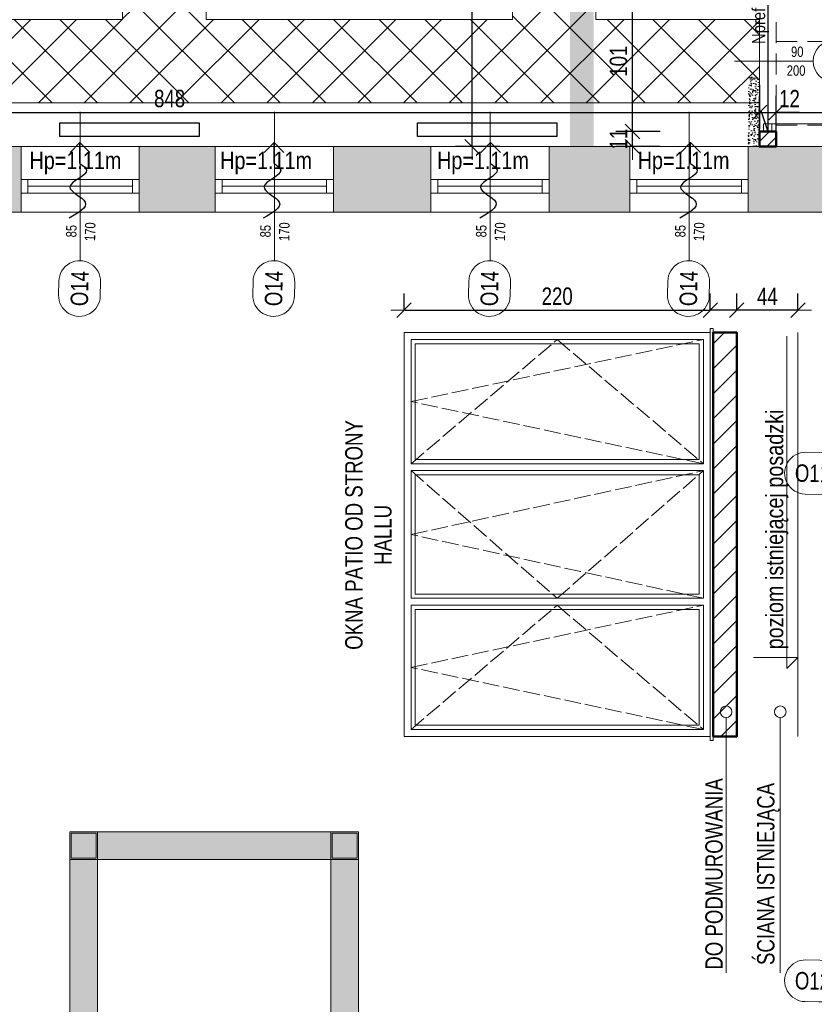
# Model space of a CAD drawing. Header units: millimetres. Extents: x 27490 to 108194, y -40520 to 41185.
# Tile 18 of 65: x 28991 to 29562, y -31107 to -30400. Entities that reach past the tile are written whole.
import ezdxf
from ezdxf.enums import TextEntityAlignment as Align

# ---------------------------------------------------------------- set-up
doc = ezdxf.new("R2010")
doc.units = ezdxf.units.MM
doc.linetypes.add('ACAD_ISO02W100', pattern=[15, 12, -3])
doc.linetypes.add('DASHEDX2', pattern=[1.5, 1, -0.5])
doc.layers.get('0').update_dxf_attribs({"lineweight": 18})
doc.layers.get('Defpoints').update_dxf_attribs({"lineweight": 18})
for name, color, linetype, lineweight in [('BA_drz', 7, 'Continuous', 18), ('BA_sym', 7, 'Continuous', 18), ('BA_txc', 1, 'Continuous', 18), ('BA_txs', 2, 'Continuous', 18), ('Cienka', 7, 'Continuous', 18), ('mm_grzejniki', 30, 'Continuous', 30), ('mm_Wentylacja', 5, 'Continuous', 50), ('Niewidoczne', 160, 'ACAD_ISO02W100', 18), ('PG_PRZERYWANE_ŚREDNIE', 1, 'DASHEDX2', 18), ('PG_WIDOKOWE_CIENKIE', 1, 'Continuous', 18), ('PG_WYMIARY', 1, 'Continuous', 18), ('PG_WYPOSAŻENIE', 1, 'Continuous', 18), ('PG_ŚCIANY_DZIAŁOWE', 3, 'Continuous', 18), ('Przekrojowa', 60, 'Continuous', 18), ('Przemek_okna', 7, 'Continuous', 18), ('WYBURZENIA', 160, 'Continuous', 30)]:
    doc.layers.add(name, color=color, linetype=linetype, lineweight=lineweight)
doc.styles.add('BIKTS', font='bikromsw.shx', dxfattribs={"width": 0.85})
doc.styles.add('BIKWYM', font='BIKROMSW.SHX', dxfattribs={"width": 0.8})
doc.dimstyles.new('BA_KR_50', dxfattribs={"dimscale": 0.5, "dimtxt": 25, "dimasz": 1.666667, "dimexe": 24, "dimexo": 0, "dimgap": 0, "dimtad": 0, "dimdec": 1, "dimrnd": 0.5, "dimzin": 9, "dimdsep": 46, "dimtxsty": 'BIKWYM', "dimblk": 'WYM-KR', "dimcen": 0, "dimdle": 20, "dimclrd": 256, "dimclre": 256, "dimclrt": 7, "dimadec": 0, "dimazin": 0, "dimtfac": 0.033333, "dimtdec": 1, "dimtmove": 0, "dimatfit": 3, "dimldrblk": 'WYM-KR', "dimfxl": 40, "dimfxlon": 1, "dimtvp": 0.8, "dimtolj": 1, "dimarcsym": 0})

# ---------------------------------------------------------------- blocks, each defined once
blk = doc.blocks.new('jamb')
blk.add_lwpolyline([(-0.5, -0.5), (-0.5, 0.5), (0.5, 0.5), (0.5, -0.5)], close=True)
blk = doc.blocks.new('symdrz')
blk.add_lwpolyline([(-10, -30, -1), (-10, 30), (10, 30, -1), (10, -30)], format="xyb", close=True)
at = {"style": 'BIKTS', "width": 0.8}
blk.add_attdef('SZERDRZ', text='', height=25, dxfattribs=at).set_placement((77.1, 8.8), align=Align.CENTER)
blk.add_attdef('SYMDRZ', text='', height=25, dxfattribs=at).set_placement((0, 0), align=Align.MIDDLE)
blk.add_attdef('WYSDRZ', text='', height=25, dxfattribs=at).set_placement((77.1, -9.5), align=Align.TOP_CENTER)
blk = doc.blocks.new('dr1h901')
at = {"color": 0}
blk.add_line((-0.5, 0), (-0.5, 1), dxfattribs=at)
blk.add_line((0, 0.3622), (0, -0.2655))
blk.add_arc((-0.5, 0), 1, 0, 90, dxfattribs=at)
blk = doc.blocks.new('WYM-KR')
at = {"linetype": 'ByBlock'}
blk.add_line((11.52, 0), (-11.52, 0), dxfattribs=at)
at = {"color": 7, "linetype": 'ByBlock'}
blk.add_line((6.24, 6.24), (-6.24, -6.24), dxfattribs=at)
blk = doc.blocks.new('*D829')
at = {"layer": 'Defpoints', "color": 0, "transparency": 16777216}
for p in [(29431.01, -30480.61), (29522.24, -30480.61), (29522.24, -30491.48)]:
    blk.add_point(p, dxfattribs=at)
at = {"layer": 'PG_WYMIARY', "lineweight": -2, "transparency": 16777216}
for p, q in [((29451.01, -30480.61), (29419.01, -30480.61)), ((29431.01, -30490.64), (29431.01, -30481.44)), ((29451.01, -30491.48), (29419.01, -30491.48))]:
    blk.add_line(p, q, dxfattribs=at)
at = {"layer": 'PG_WYMIARY', "lineweight": -2, "transparency": 16777216, "xscale": 0.8333333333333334, "yscale": 0.8333333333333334, "zscale": 0.8333333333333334}
for p, rotation in [((29431.01, -30480.61), 90), ((29431.01, -30491.48), 270)]:
    blk.add_blockref('WYM-KR', p, dxfattribs=dict(at, rotation=rotation))
at = {"layer": 'PG_WYMIARY', "color": 7, "transparency": 16777216, "insert": (29421.01, -30486.04), "char_height": 12.5, "attachment_point": 5, "rotation": 90, "style": 'BIKWYM'}
blk.add_mtext('\\A1;11', dxfattribs=at)
blk = doc.blocks.new('*D830')
at = {"layer": 'Defpoints', "color": 0, "transparency": 16777216}
for p in [(29431.01, -30379.61), (29522.24, -30379.61), (29522.24, -30480.61)]:
    blk.add_point(p, dxfattribs=at)
at = {"layer": 'PG_WYMIARY', "lineweight": -2, "transparency": 16777216}
for p, q in [((29451.01, -30379.61), (29419.01, -30379.61)), ((29431.01, -30479.77), (29431.01, -30380.44)), ((29451.01, -30480.61), (29419.01, -30480.61))]:
    blk.add_line(p, q, dxfattribs=at)
at = {"layer": 'PG_WYMIARY', "lineweight": -2, "transparency": 16777216, "xscale": 0.8333333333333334, "yscale": 0.8333333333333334, "zscale": 0.8333333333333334}
for p, rotation in [((29431.01, -30379.61), 90), ((29431.01, -30480.61), 270)]:
    blk.add_blockref('WYM-KR', p, dxfattribs=dict(at, rotation=rotation))
at = {"layer": 'PG_WYMIARY', "color": 7, "transparency": 16777216, "insert": (29421.01, -30430.11), "char_height": 12.5, "attachment_point": 5, "rotation": 90, "style": 'BIKWYM'}
blk.add_mtext('\\A1;101', dxfattribs=at)
blk = doc.blocks.new('*D783')
at = {"layer": 'Defpoints', "color": 0, "transparency": 16777216}
for p in [(29522.24, -30406.07), (28674.74, -30413.44), (29522.24, -30467.02)]:
    blk.add_point(p, dxfattribs=at)
at = {"layer": 'PG_WYMIARY', "lineweight": -2, "transparency": 16777216}
for p, q in [((28674.74, -30447.02), (28674.74, -30479.02)), ((29522.24, -30447.02), (29522.24, -30479.02)), ((28675.57, -30467.02), (29521.41, -30467.02))]:
    blk.add_line(p, q, dxfattribs=at)
at = {"layer": 'PG_WYMIARY', "lineweight": -2, "transparency": 16777216, "xscale": 0.8333333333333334, "yscale": 0.8333333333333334, "zscale": 0.8333333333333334, "rotation": 180}
blk.add_blockref('WYM-KR', (28674.74, -30467.02), dxfattribs=at)
at = {"layer": 'PG_WYMIARY', "lineweight": -2, "transparency": 16777216, "xscale": 0.8333333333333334, "yscale": 0.8333333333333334, "zscale": 0.8333333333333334}
blk.add_blockref('WYM-KR', (29522.24, -30467.02), dxfattribs=at)
at = {"layer": 'PG_WYMIARY', "color": 7, "transparency": 16777216, "insert": (29098.49, -30457.02), "char_height": 12.5, "attachment_point": 5, "style": 'BIKWYM'}
blk.add_mtext('\\A1;848', dxfattribs=at)
blk = doc.blocks.new('*D832')
at = {"layer": 'Defpoints', "color": 0, "transparency": 16777216}
for p in [(29534.24, -30467.02), (29522.24, -30480.61), (29534.24, -30480.61)]:
    blk.add_point(p, dxfattribs=at)
at = {"layer": 'PG_WYMIARY', "lineweight": -2, "transparency": 16777216}
for p, q in [((29522.24, -30480.61), (29522.24, -30455.02)), ((29534.24, -30480.61), (29534.24, -30455.02)), ((29523.07, -30467.02), (29533.41, -30467.02)), ((29550.98, -30467.02), (29534.24, -30467.02))]:
    blk.add_line(p, q, dxfattribs=at)
at = {"layer": 'PG_WYMIARY', "lineweight": -2, "transparency": 16777216, "xscale": 0.8333333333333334, "yscale": 0.8333333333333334, "zscale": 0.8333333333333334, "rotation": 180}
blk.add_blockref('WYM-KR', (29522.24, -30467.02), dxfattribs=at)
at = {"layer": 'PG_WYMIARY', "lineweight": -2, "transparency": 16777216, "xscale": 0.8333333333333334, "yscale": 0.8333333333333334, "zscale": 0.8333333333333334}
blk.add_blockref('WYM-KR', (29534.24, -30467.02), dxfattribs=at)
at = {"layer": 'PG_WYMIARY', "color": 7, "transparency": 16777216, "insert": (29543.84, -30457.02), "char_height": 12.5, "attachment_point": 5, "style": 'BIKWYM'}
blk.add_mtext('\\A1;12', dxfattribs=at)
blk = doc.blocks.new('*D833')
at = {"layer": 'Defpoints', "color": 0, "transparency": 16777216}
for p in [(29826.74, -30467.02), (29534.24, -30491.48), (29826.74, -30491.48)]:
    blk.add_point(p, dxfattribs=at)
at = {"layer": 'PG_WYMIARY', "lineweight": -2, "transparency": 16777216}
for p, q in [((29534.24, -30487.02), (29534.24, -30455.02)), ((29826.74, -30487.02), (29826.74, -30455.02)), ((29535.07, -30467.02), (29825.91, -30467.02))]:
    blk.add_line(p, q, dxfattribs=at)
at = {"layer": 'PG_WYMIARY', "lineweight": -2, "transparency": 16777216, "xscale": 0.8333333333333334, "yscale": 0.8333333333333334, "zscale": 0.8333333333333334, "rotation": 180}
blk.add_blockref('WYM-KR', (29534.24, -30467.02), dxfattribs=at)
at = {"layer": 'PG_WYMIARY', "lineweight": -2, "transparency": 16777216, "xscale": 0.8333333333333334, "yscale": 0.8333333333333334, "zscale": 0.8333333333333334}
blk.add_blockref('WYM-KR', (29826.74, -30467.02), dxfattribs=at)
at = {"layer": 'PG_WYMIARY', "color": 7, "transparency": 16777216, "insert": (29680.49, -30457.02), "char_height": 12.5, "attachment_point": 5, "style": 'BIKWYM'}
blk.add_mtext('\\A1;293', dxfattribs=at)
blk = doc.blocks.new('*D847')
at = {"layer": 'Defpoints', "color": 0, "transparency": 16777216}
for p in [(29315.78, -29876.98), (29344.74, -29876.98), (29386.24, -30491.48)]:
    blk.add_point(p, dxfattribs=at)
at = {"layer": 'PG_WYMIARY', "lineweight": -2, "transparency": 16777216}
for p, q in [((29335.78, -29876.98), (29303.78, -29876.98)), ((29315.78, -30490.64), (29315.78, -29877.81)), ((29335.78, -30491.48), (29303.78, -30491.48))]:
    blk.add_line(p, q, dxfattribs=at)
at = {"layer": 'PG_WYMIARY', "lineweight": -2, "transparency": 16777216, "xscale": 0.8333333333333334, "yscale": 0.8333333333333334, "zscale": 0.8333333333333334}
for p, rotation in [((29315.78, -29876.98), 90), ((29315.78, -30491.48), 270)]:
    blk.add_blockref('WYM-KR', p, dxfattribs=dict(at, rotation=rotation))
at = {"layer": 'PG_WYMIARY', "color": 7, "transparency": 16777216, "insert": (29305.78, -30184.23), "char_height": 12.5, "attachment_point": 5, "rotation": 90, "style": 'BIKWYM'}
blk.add_mtext('\\A1;615', dxfattribs=at)
blk = doc.blocks.new('*D730')
at = {"layer": 'Defpoints', "color": 0, "transparency": 16777216}
for p in [(29455.18, -29859.48), (29716.89, -29859.48), (29587.18, -30491.48)]:
    blk.add_point(p, dxfattribs=at)
at = {"layer": 'PG_WYMIARY', "lineweight": -2, "transparency": 16777216}
for p, q in [((29696.89, -29859.48), (29728.89, -29859.48)), ((29716.89, -30490.64), (29716.89, -29860.31)), ((29696.89, -30491.48), (29728.89, -30491.48))]:
    blk.add_line(p, q, dxfattribs=at)
at = {"layer": 'PG_WYMIARY', "lineweight": -2, "transparency": 16777216, "xscale": 0.8333333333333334, "yscale": 0.8333333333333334, "zscale": 0.8333333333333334}
for p, rotation in [((29716.89, -29859.48), 90), ((29716.89, -30491.48), 270)]:
    blk.add_blockref('WYM-KR', p, dxfattribs=dict(at, rotation=rotation))
at = {"layer": 'PG_WYMIARY', "color": 7, "transparency": 16777216, "insert": (29706.89, -30175.48), "char_height": 12.5, "attachment_point": 5, "rotation": 90, "style": 'BIKWYM'}
blk.add_mtext('\\A1;632', dxfattribs=at)
blk = doc.blocks.new('*D790')
at = {"layer": 'Cienka', "lineweight": -2, "transparency": 16777216}
for p, q in [((29505.94, -30609.04), (29505.94, -30596.95)), ((29549.94, -30609.04), (29549.94, -30596.95)), ((29549.1, -30608.95), (29506.77, -30608.95))]:
    blk.add_line(p, q, dxfattribs=at)
at = {"layer": 'Defpoints', "color": 0, "transparency": 16777216}
for p in [(29505.94, -30608.95), (29505.94, -30635.67), (29549.94, -30635.67)]:
    blk.add_point(p, dxfattribs=at)
at = {"layer": 'Cienka', "lineweight": -2, "transparency": 16777216, "xscale": 0.8333333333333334, "yscale": 0.8333333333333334, "zscale": 0.8333333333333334, "rotation": 180}
blk.add_blockref('WYM-KR', (29505.94, -30608.95), dxfattribs=at)
at = {"layer": 'Cienka', "lineweight": -2, "transparency": 16777216, "xscale": 0.8333333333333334, "yscale": 0.8333333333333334, "zscale": 0.8333333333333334}
blk.add_blockref('WYM-KR', (29549.94, -30608.95), dxfattribs=at)
at = {"layer": 'Cienka', "color": 7, "lineweight": 0, "transparency": 16777216, "insert": (29527.94, -30598.95), "char_height": 12.5, "attachment_point": 5, "style": 'BIKWYM'}
blk.add_mtext('\\A1;44', dxfattribs=at)
blk = doc.blocks.new('*D791')
at = {"layer": 'Cienka', "lineweight": -2, "transparency": 16777216}
for p, q in [((29266.94, -30609.04), (29266.94, -30596.95)), ((29486.94, -30609.04), (29486.94, -30596.95)), ((29267.77, -30608.95), (29486.1, -30608.95))]:
    blk.add_line(p, q, dxfattribs=at)
at = {"layer": 'Defpoints', "color": 0, "transparency": 16777216}
for p in [(29486.94, -30608.95), (29266.94, -30635.67), (29486.94, -30635.67)]:
    blk.add_point(p, dxfattribs=at)
at = {"layer": 'Cienka', "lineweight": -2, "transparency": 16777216, "xscale": 0.8333333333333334, "yscale": 0.8333333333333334, "zscale": 0.8333333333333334, "rotation": 180}
blk.add_blockref('WYM-KR', (29266.94, -30608.95), dxfattribs=at)
at = {"layer": 'Cienka', "lineweight": -2, "transparency": 16777216, "xscale": 0.8333333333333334, "yscale": 0.8333333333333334, "zscale": 0.8333333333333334}
blk.add_blockref('WYM-KR', (29486.94, -30608.95), dxfattribs=at)
at = {"layer": 'Cienka', "color": 7, "lineweight": 0, "transparency": 16777216, "insert": (29376.94, -30598.95), "char_height": 12.5, "attachment_point": 5, "style": 'BIKWYM'}
blk.add_mtext('\\A1;220', dxfattribs=at)
blk = doc.blocks.new('*D792')
at = {"layer": 'Cienka', "lineweight": -2, "transparency": 16777216}
for p, q in [((29486.94, -30609.04), (29486.94, -30596.95)), ((29505.94, -30609.04), (29505.94, -30596.95)), ((29505.1, -30608.95), (29487.77, -30608.95))]:
    blk.add_line(p, q, dxfattribs=at)
at = {"layer": 'Defpoints', "color": 0, "transparency": 16777216}
for p in [(29486.94, -30608.95), (29486.94, -30632.67), (29505.94, -30635.67)]:
    blk.add_point(p, dxfattribs=at)
at = {"layer": 'Cienka', "lineweight": -2, "transparency": 16777216, "xscale": 0.8333333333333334, "yscale": 0.8333333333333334, "zscale": 0.8333333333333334, "rotation": 180}
blk.add_blockref('WYM-KR', (29486.94, -30608.95), dxfattribs=at)
at = {"layer": 'Cienka', "lineweight": -2, "transparency": 16777216, "xscale": 0.8333333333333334, "yscale": 0.8333333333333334, "zscale": 0.8333333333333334}
blk.add_blockref('WYM-KR', (29505.94, -30608.95), dxfattribs=at)
blk = doc.blocks.new('podciecie')
at = {"layer": 'mm_Wentylacja', "color": 142, "lineweight": 30}
for p, q in [((23288, -37575.5), (23288, -37590.5)), ((23288, -37590.5), (23280.93, -37583.43)), ((23288, -37590.5), (23295.07, -37583.43))]:
    blk.add_line(p, q, dxfattribs=at)
blk.add_spline([(23288, -37575.5), (23283.25, -37570.75), (23295.25, -37558.75), (23284.25, -37547.75), (23295.75, -37536.25)], degree=3, dxfattribs=at)
blk = doc.blocks.new('A$C92ba3dc0')
at = {"layer": 'mm_Wentylacja', "color": 2, "lineweight": 30, "rotation": 180}
for p in [(21882.37, -35998.61), (22021.83, -35998.61), (22177.3, -35998.61), (22321.08, -35998.61)]:
    blk.add_blockref('podciecie', p, dxfattribs=at)
blk = doc.blocks.new('A$C52335042')
at = {"layer": 'mm_grzejniki', "lineweight": 30}
for points in [[(-1420.03, 1606.17), (-1320.03, 1606.17), (-1320.03, 1596.17), (-1420.03, 1596.17)], [(-1163.16, 1606.17), (-1063.16, 1606.17), (-1063.16, 1596.17), (-1163.16, 1596.17)]]:
    blk.add_lwpolyline(points, close=True, dxfattribs=at)

msp = doc.modelspace()

# ---------------------------------------------------------------- hatches: boundary and pattern name
at = {"layer": 'PG_WIDOKOWE_CIENKIE', "lineweight": 18}
h = msp.add_hatch(dxfattribs=at)
h.set_pattern_fill('LINE', scale=2, angle=45)
h.set_pattern_definition([(45, (-22681.607, 2584.853), (-4.49012806, 4.49012806), [])])
h.paths.add_polyline_path([(29522.24, -30379.61), (29534.24, -30379.61), (29534.24, -30342.48), (29522.24, -30342.48)])
h.paths.add_polyline_path([(29534.24, -30480.61), (29522.24, -30480.61), (29522.24, -30491.48), (29534.24, -30491.48)])
h = msp.add_hatch(dxfattribs=at)
h.set_pattern_fill('LINE', scale=4, angle=45)
h.set_pattern_definition([(45, (13026.365, -77987.834), (-8.980256, 8.980256), [])])
h.paths.add_polyline_path([(29488.94, -30915), (29488.94, -30625), (29505.94, -30625), (29505.94, -30915)])
at = {"layer": 'PG_WYPOSAŻENIE', "true_color": 0x636466}
h = msp.add_hatch(dxfattribs=at)
h.set_pattern_fill('ANSI37', color=251, scale=7.3)
h.set_pattern_definition([(45, (-22681.607, 2584.853), (-16.388967, 16.388967), []), (135, (-22681.607, 2584.853), (-16.388967, -16.388967), [])])
h.paths.add_polyline_path([(28059.74, -30460.11), (28059.74, -30400.11), (28784.74, -30400.11), (28784.74, -29876.98), (28844.74, -29876.98), (28844.74, -30400.11), (29064.74, -30400.11), (29064.74, -29876.98), (29124.74, -29876.98), (29124.74, -30400.11), (29344.74, -30400.11), (29344.74, -29876.98), (29404.74, -29876.98), (29404.74, -29996.48), (29404.74, -30056.48), (29404.74, -30460.11)])
h.paths.add_polyline_path([(29404.74, -30400.11), (29522.24, -30400.11), (29522.24, -30460.11), (29404.74, -30460.11)])
at = {"layer": 'PG_WYPOSAŻENIE', "lineweight": 20, "true_color": 0x636466, "transparency": 33554597}
h = msp.add_hatch(color=251, dxfattribs=at)
h.dxf.hatch_style = 1
h.paths.add_polyline_path([(29046.74, -31199.48), (29026.74, -31199.48), (29026.74, -31273.48), (29026.81, -31273.48), (29026.81, -31279.48), (29039.21, -31279.48), (29043.71, -31279.48), (29046.74, -31279.48)])
h.paths.add_polyline_path([(29045.74, -31180.48), (29027.74, -31180.48), (29027.74, -31198.48), (29045.74, -31198.48)])
h.paths.add_polyline_path([(29046.74, -31003.48), (29026.74, -31003.48), (29026.74, -31179.48), (29046.74, -31179.48)])
h.paths.add_polyline_path([(29045.74, -30984.48), (29027.74, -30984.48), (29027.74, -31002.48), (29045.74, -31002.48)])
h.paths.add_polyline_path([(29214.24, -30983.48), (29046.74, -30983.48), (29046.74, -31003.48), (29214.24, -31003.48)])
h.paths.add_polyline_path([(29233.24, -30984.48), (29215.24, -30984.48), (29215.24, -31002.48), (29233.24, -31002.48)])
edge = h.paths.add_edge_path()
edge.add_line((29234.24, -31003.48), (29214.24, -31003.48))
edge.add_line((29214.24, -31003.48), (29214.24, -31179.48))
edge.add_line((29214.24, -31179.48), (29234.24, -31179.48))
edge.add_line((29234.24, -31179.48), (29234.24, -31159.24))
edge.add_line((29234.24, -31159.24), (29227.51, -31159.24))
edge.add_arc((29223.35, -31159.24), 4.17, -180, 0, ccw=False)
edge.add_arc((29223.35, -31159.24), 4.17, 0, 180, ccw=False)
edge.add_line((29227.51, -31159.24), (29234.24, -31159.24))
edge.add_line((29234.24, -31159.24), (29234.24, -31003.48))
h.paths.add_polyline_path([(29233.24, -31180.48), (29215.24, -31180.48), (29215.24, -31198.48), (29233.24, -31198.48)])
h.paths.add_polyline_path([(29234.24, -31199.48), (29214.24, -31199.48), (29214.24, -31207.52), (29234.24, -31207.52)])
h.paths.add_polyline_path([(29234.24, -31207.52), (29214.24, -31207.52), (29214.24, -31279.48), (29234.24, -31279.48)])
h.paths.add_polyline_path([(29214.24, -31179.48), (29171.24, -31179.48), (29046.74, -31179.48), (29046.74, -31199.48), (29214.24, -31199.48)])
at = {"layer": 'PG_ŚCIANY_DZIAŁOWE', "true_color": 0x939598, "transparency": 33554610}
h = msp.add_hatch(color=252, dxfattribs=at)
h.dxf.hatch_style = 1
h.paths.add_polyline_path([(28832.24, -30491.48), (28832.24, -30644.98), (28879.24, -30644.98), (28879.24, -30579.98), (28879.24, -30538.48), (28991.74, -30538.48), (28991.74, -30491.48)])
h = msp.add_hatch(color=252, dxfattribs=at)
h.dxf.hatch_style = 1
h.paths.add_polyline_path([(29131.24, -30538.48), (29131.24, -30491.48), (29076.74, -30491.48), (29076.74, -30538.48)])
h = msp.add_hatch(color=252, dxfattribs=at)
h.dxf.hatch_style = 1
h.paths.add_polyline_path([(29216.24, -30491.48), (29216.24, -30538.48), (29286.24, -30538.48), (29286.24, -30491.48)])
h = msp.add_hatch(color=252, dxfattribs=at)
h.dxf.hatch_style = 1
h.paths.add_polyline_path([(29429.24, -30491.48), (29371.24, -30491.48), (29371.24, -30538.48), (29429.24, -30538.48)])
h = msp.add_hatch(color=252, dxfattribs=at)
h.dxf.hatch_style = 1
h.paths.add_polyline_path([(29666.24, -30491.48), (29514.24, -30491.48), (29514.24, -30538.48), (29613.24, -30538.48), (29613.24, -30581.48), (29666.24, -30581.48)])
at = {"layer": 'WYBURZENIA', "lineweight": 18, "true_color": 0x636466, "transparency": 33554674}
h = msp.add_hatch(dxfattribs=at)
h.set_pattern_fill('AR-CONC', color=251, scale=0.031)
h.set_pattern_definition([(50, (-22681.607, 2584.853), (5.64772474, -0.49411165), [0.59055, -6.49605]), (355, (-22681.607, 2584.853), (-1.09254606, 5.9227622), [0.47244, -5.1968581]), (100.451445, (-22681.1365, 2584.812), (4.55517866, 5.4286503), [0.50189027, -5.5207976]), (46.1842, (-22681.607, 2586.428), (8.4034503, -1.3033122), [0.885825, -9.744075]), (96.635558, (-22680.907, 2586.319), (7.3595282, 7.6702099), [0.7528357, -8.2812039]), (351.184151, (-22681.607, 2586.428), (7.3595282, 7.6702099), [0.708659, -7.7952517]), (21, (-22680.82, 2586.0342), (4.70004613, -3.17022114), [0.59055, -6.49605]), (326, (-22680.82, 2586.034), (1.9158629, 5.70982695), [0.47244, -5.19684]), (71.451445, (-22680.428, 2585.77), (6.615909, 2.53960584), [0.50189027, -5.52078807]), (37.5, (-22681.6072, 2584.8531), (0.0957467, 2.621206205), [0, -5.133848, 0, -5.27558, 0, -5.216525]), (7.5, (-22681.6072, 2584.853), (2.07140954, 3.10559782), [0, -3.007868, 0, -5.015738, 0, -1.988185]), (327.5, (-22683.363, 2584.8531), (4.20330845, -0.177591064), [0, -1.9685, 0, -6.14172, 0, -8.14959]), (317.5, (-22684.1505, 2584.853), (4.59200462, 0.78822122), [0, -2.55905, 0, -4.078732, 0, -5.78739])])
h.paths.add_polyline_path([(29465.74, -30325.48), (29403.24, -30325.48), (29403.24, -30342.48), (29465.74, -30342.48)])
h.paths.add_polyline_path([(29403.24, -30325.48), (29386.24, -30325.48), (29386.24, -30491.48), (29403.24, -30491.48), (29403.24, -30342.48)])
h = msp.add_hatch(dxfattribs=at)
h.set_pattern_fill('AR-CONC', color=251, scale=0.031)
h.set_pattern_definition([(50, (-22663.1917, -4525.0252), (5.64772474, -0.49411165), [0.59055, -6.49605]), (355, (-22663.1917, -4525.025), (-1.09254606, 5.9227622), [0.47244, -5.1968581]), (100.451445, (-22662.721, -4525.0664), (4.55517866, 5.4286503), [0.5018903, -5.5207976]), (46.1842, (-22663.192, -4523.4504), (8.4034503, -1.3033122), [0.885825, -9.744075]), (96.635558, (-22662.491, -4523.559), (7.3595282, 7.6702099), [0.7528357, -8.2812039]), (351.184151, (-22663.192, -4523.45), (7.3595282, 7.6702099), [0.708659, -7.7952517]), (21, (-22662.4043, -4523.844), (4.70004613, -3.17022114), [0.59055, -6.49605]), (326, (-22662.4043, -4523.844), (1.9158629, 5.70982695), [0.47244, -5.19684]), (71.451445, (-22662.0126, -4524.1083), (6.615909, 2.53960584), [0.5018903, -5.52078807]), (37.5, (-22663.1917, -4525.0252), (0.0957467, 2.621206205), [0, -5.133848, 0, -5.27558, 0, -5.216525]), (7.5, (-22663.1917, -4525.0252), (2.07140954, 3.10559782), [0, -3.007868, 0, -5.015738, 0, -1.988185]), (327.5, (-22664.9476, -4525.0252), (4.20330845, -0.17759106), [0, -1.9685, 0, -6.14172, 0, -8.14959]), (317.5, (-22665.735, -4525.0252), (4.59200462, 0.78822122), [0, -2.55905, 0, -4.078732, 0, -5.78739])])
h.paths.add_polyline_path([(29522.24, -30441.48), (29514.24, -30441.48), (29514.24, -30491.48), (29522.24, -30491.48)])

# ---------------------------------------------------------------- linework, layer by layer
at = {"lineweight": 20}
for p, q in [((29034.24, -30573.38), (29034.24, -30466.57)), ((29173.74, -30573.38), (29173.74, -30466.57)), ((29328.74, -30573.38), (29328.74, -30466.57)), ((29471.74, -30573.38), (29471.74, -30466.57)), ((29514.24, -30491.48), (29522.24, -30491.48)), ((29486.94, -30625), (29486.94, -30622)), ((29486.94, -30622), (29488.94, -30622)), ((29486.94, -30915), (29486.94, -30625)), ((29488.94, -30918), (29488.94, -30622)), ((29505.94, -30915), (29505.94, -30625)), ((29541.91, -30627.61), (29541.91, -30856.45)), ((29549.94, -30858.3), (29517.96, -30858.3)), ((29541.91, -30856.45), (29541.91, -30866.27)), ((29541.91, -30866.27), (29549.94, -30858.3)), ((29498.28, -31084.65), (29498.28, -30901.47)), ((29537.22, -31084.65), (29537.22, -30901.47)), ((29486.94, -30915), (29486.94, -30918)), ((29486.94, -30918), (29488.94, -30918))]:
    msp.add_line(p, q, dxfattribs=at)
for p, q in [((29666.24, -30491.48), (28832.24, -30491.48)), ((28991.74, -30538.48), (28991.74, -30491.48)), ((29076.74, -30538.48), (29076.74, -30491.48)), ((29131.24, -30538.48), (29131.24, -30491.48)), ((29216.24, -30538.48), (29216.24, -30491.48)), ((29286.24, -30538.48), (29286.24, -30491.48)), ((29371.24, -30538.48), (29371.24, -30491.48)), ((29429.24, -30538.48), (29429.24, -30491.48)), ((29514.24, -30538.48), (29514.24, -30491.48)), ((29076.74, -30514.98), (28991.74, -30514.98)), ((28996.74, -30514.98), (28996.74, -30524.98)), ((29071.74, -30519.98), (28996.74, -30519.98)), ((29071.74, -30514.98), (29071.74, -30524.98)), ((29216.24, -30514.98), (29131.24, -30514.98)), ((29136.24, -30514.98), (29136.24, -30524.98)), ((29211.24, -30519.98), (29136.24, -30519.98)), ((29211.24, -30514.98), (29211.24, -30524.98)), ((29371.24, -30514.98), (29286.24, -30514.98)), ((29291.24, -30514.98), (29291.24, -30524.98)), ((29366.24, -30519.98), (29291.24, -30519.98)), ((29366.24, -30514.98), (29366.24, -30524.98)), ((29514.24, -30514.98), (29429.24, -30514.98)), ((29434.24, -30514.98), (29434.24, -30524.98)), ((29509.24, -30519.98), (29434.24, -30519.98)), ((29509.24, -30514.98), (29509.24, -30524.98)), ((29076.74, -30524.98), (28991.74, -30524.98)), ((29216.24, -30524.98), (29131.24, -30524.98)), ((29371.24, -30524.98), (29286.24, -30524.98)), ((29514.24, -30524.98), (29429.24, -30524.98)), ((29613.24, -30538.48), (28879.24, -30538.48))]:
    msp.add_line(p, q)
at = {"color": 251, "lineweight": 20, "true_color": 0x636466}
for p, q in [((29046.74, -31003.48), (29046.74, -30983.48)), ((29214.24, -31003.48), (29214.24, -30983.48)), ((29046.74, -31003.48), (29026.74, -31003.48)), ((29214.24, -31003.48), (29234.24, -31003.48))]:
    msp.add_line(p, q, dxfattribs=at)
at = {"lineweight": 20}
for points in [[(29486.94, -30915), (29266.94, -30915), (29266.94, -30625), (29486.94, -30625)], [(29549.94, -30625), (29549.94, -30625), (29549.94, -30915), (29549.94, -30915)], [(29271.94, -30719.16), (29271.94, -30630), (29481.94, -30630), (29481.94, -30719.16), (29271.94, -30719.16)], [(29271.94, -30724.16), (29481.94, -30724.16), (29481.94, -30815.83), (29271.94, -30815.83), (29271.94, -30724.16)], [(29481.94, -30820.83), (29481.94, -30910), (29271.94, -30910), (29271.94, -30820.83), (29481.94, -30820.83)]]:
    msp.add_lwpolyline(points, dxfattribs=at)
for points in [[(29274.94, -30716.16), (29274.94, -30633), (29478.94, -30633), (29478.94, -30716.16)], [(29274.94, -30727.16), (29478.94, -30727.16), (29478.94, -30812.83), (29274.94, -30812.83)], [(29478.94, -30823.83), (29478.94, -30907), (29274.94, -30907), (29274.94, -30823.83)]]:
    msp.add_lwpolyline(points, close=True, dxfattribs=at)
at = {"color": 251, "lineweight": 20, "true_color": 0x636466}
for points in [[(29234.24, -30983.48), (29234.24, -31199.48), (29026.74, -31199.48), (29026.74, -30983.48)], [(29046.74, -30983.48), (29046.74, -31003.48), (29026.74, -31003.48), (29026.74, -30983.48)], [(29045.74, -30984.48), (29045.74, -31002.48), (29027.74, -31002.48), (29027.74, -30984.48)], [(29234.24, -30983.48), (29234.24, -31003.48), (29214.24, -31003.48), (29214.24, -30983.48)], [(29233.24, -30984.48), (29233.24, -31002.48), (29215.24, -31002.48), (29215.24, -30984.48)], [(29214.24, -31003.48), (29214.24, -31179.48), (29046.74, -31179.48), (29046.74, -31003.48)]]:
    msp.add_lwpolyline(points, close=True, dxfattribs=at)
at = {"lineweight": 20}
for centre in [(29498.28, -30897.3), (29537.22, -30897.3)]:
    msp.add_circle(centre, 4.17, dxfattribs=at)
at = {"layer": 'Niewidoczne', "color": 7}
for p, q in [((29271.94, -30674.58), (29481.94, -30630)), ((29271.94, -30719.16), (29376.94, -30630)), ((29376.94, -30630), (29481.94, -30719.16)), ((29481.94, -30719.16), (29271.94, -30674.58)), ((29271.94, -30770), (29481.94, -30724.16)), ((29271.94, -30724.16), (29376.94, -30815.83)), ((29376.94, -30815.83), (29481.94, -30724.16)), ((29481.94, -30815.83), (29271.94, -30770)), ((29271.94, -30865.41), (29481.94, -30820.83)), ((29271.94, -30910), (29376.94, -30820.83)), ((29376.94, -30820.83), (29481.94, -30910)), ((29481.94, -30910), (29271.94, -30865.41))]:
    msp.add_line(p, q, dxfattribs=at)
at = {"layer": 'PG_PRZERYWANE_ŚREDNIE', "color": 251, "lineweight": 15, "ltscale": 15, "true_color": 0x636466}
for p, q in [((29534.24, -30379.61), (29534.24, -30480.61)), ((29534.24, -30379.61), (29534.24, -30480.61)), ((29534.24, -30415.98), (29826.74, -30415.98)), ((29534.24, -30475.98), (29826.74, -30475.98))]:
    msp.add_line(p, q, dxfattribs=at)
at = {"layer": 'PG_WIDOKOWE_CIENKIE', "color": 18, "lineweight": 50, "true_color": 0x000000}
for p, q in [((29522.24, -30480.61), (29522.24, -30491.48)), ((29522.24, -30480.61), (29534.24, -30480.61)), ((29534.24, -30480.61), (29534.24, -30491.48))]:
    msp.add_line(p, q, dxfattribs=at)
msp.add_lwpolyline([(29534.24, -30480.61), (29534.24, -30491.48), (29522.24, -30491.48), (29522.24, -30480.61)], dxfattribs=at)
msp.add_lwpolyline([(29488.94, -30915), (29488.94, -30625), (29505.94, -30625), (29505.94, -30915)], close=True, dxfattribs=at)
at = {"layer": 'PG_WYPOSAŻENIE', "color": 251, "true_color": 0x636466}
for points in [[(28059.74, -30460.11), (28059.74, -30400.11), (28784.74, -30400.11), (28784.74, -29876.98), (28844.74, -29876.98), (28844.74, -30400.11), (29064.74, -30400.11), (29064.74, -29876.98), (29124.74, -29876.98), (29124.74, -30400.11), (29344.74, -30400.11), (29344.74, -29876.98), (29404.74, -29876.98), (29404.74, -29996.48), (29404.74, -29996.48), (29404.74, -30056.48), (29404.74, -30056.48), (29404.74, -30400.11), (29522.24, -30400.11), (29522.24, -30460.11), (29404.74, -30460.11), (29404.74, -30460.11)], [(29404.74, -30460.11), (29404.74, -30460.11), (28059.74, -30460.11)]]:
    msp.add_lwpolyline(points, dxfattribs=at)
at = {"layer": 'WYBURZENIA', "color": 7}
for p in [(29528.24, -30379.61), (29523.24, -30465.61)]:
    msp.add_line(p, (29528.24, -30480.61), dxfattribs=at)

# ---------------------------------------------------------------- block references
at = {"layer": 'BA_drz', "color": 18, "true_color": 0x000000}
for name, p, xscale, yscale, zscale, rotation in [('dr1h901', (29528.24, -30430.11), -90, 90, -90, 270), ('jamb', (29528.24, -30477.86), -5.5, 5.999999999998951, 5.5, 90)]:
    msp.add_blockref(name, p, dxfattribs=dict(at, xscale=xscale, yscale=yscale, zscale=zscale, rotation=rotation))
at = {"layer": 'BA_sym', "color": 18, "true_color": 0x000000}
ref = msp.add_blockref('symdrz', (29580.84, -30430.11), dxfattribs=dict(at, xscale=0.5000000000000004, yscale=0.5000000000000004, zscale=0.5000000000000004, rotation=2.364552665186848e-06))
ref.add_attrib('Symdrz', 'Dw1', dxfattribs={"height": 12.5, "rotation": 0, "style": 'BIKTS', "width": 0.8}).set_placement((29580.84, -30430.11), align=Align.MIDDLE_CENTER)
ref.add_attrib('Szerdrz', '90', dxfattribs={"layer": 'BA_txc', "height": 7.5, "rotation": 0, "style": 'BIKTS', "width": 0.8}).set_placement((29549.42, -30423.36), align=Align.MIDDLE_CENTER)
ref.add_attrib('Wysdrz', '200', dxfattribs={"layer": 'BA_txc', "height": 7.5, "rotation": 0, "style": 'BIKTS', "width": 0.8}).set_placement((29548.59, -30436.86), align=Align.MIDDLE_CENTER)
ref = msp.add_blockref('symdrz', (29033.82, -30593.38), dxfattribs=dict(at, xscale=0.5000000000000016, yscale=0.5000000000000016, zscale=0.5000000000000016, rotation=268.7952046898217))
ref.add_attrib('Symdrz', 'O14', dxfattribs={"height": 12.5, "rotation": 88.7952, "style": 'BIKTS', "width": 0.8}).set_placement((29033.82, -30593.38), align=Align.MIDDLE_CENTER)
ref.add_attrib('Szerdrz', '170', dxfattribs={"layer": 'BA_txc', "height": 7.5, "rotation": 88.7952, "style": 'BIKTS', "width": 0.8}).set_placement((29041.37, -30552.55), align=Align.MIDDLE_CENTER)
ref.add_attrib('Wysdrz', '85', dxfattribs={"layer": 'BA_txc', "height": 7.5, "rotation": 88.7952, "style": 'BIKTS', "width": 0.8}).set_placement((29027.88, -30552.16), align=Align.MIDDLE_CENTER)
ref = msp.add_blockref('symdrz', (29173.32, -30593.38), dxfattribs=dict(at, xscale=0.5000000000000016, yscale=0.5000000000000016, zscale=0.5000000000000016, rotation=268.7952046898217))
ref.add_attrib('Symdrz', 'O14', dxfattribs={"height": 12.5, "rotation": 88.7952, "style": 'BIKTS', "width": 0.8}).set_placement((29173.32, -30593.38), align=Align.MIDDLE_CENTER)
ref.add_attrib('Szerdrz', '170', dxfattribs={"layer": 'BA_txc', "height": 7.5, "rotation": 88.7952, "style": 'BIKTS', "width": 0.8}).set_placement((29180.87, -30552.55), align=Align.MIDDLE_CENTER)
ref.add_attrib('Wysdrz', '85', dxfattribs={"layer": 'BA_txc', "height": 7.5, "rotation": 88.7952, "style": 'BIKTS', "width": 0.8}).set_placement((29167.38, -30552.16), align=Align.MIDDLE_CENTER)
ref = msp.add_blockref('symdrz', (29328.32, -30593.38), dxfattribs=dict(at, xscale=0.5000000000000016, yscale=0.5000000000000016, zscale=0.5000000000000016, rotation=268.7952046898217))
ref.add_attrib('Symdrz', 'O14', dxfattribs={"height": 12.5, "rotation": 88.7952, "style": 'BIKTS', "width": 0.8}).set_placement((29328.32, -30593.38), align=Align.MIDDLE_CENTER)
ref.add_attrib('Szerdrz', '170', dxfattribs={"layer": 'BA_txc', "height": 7.5, "rotation": 88.7952, "style": 'BIKTS', "width": 0.8}).set_placement((29335.87, -30552.55), align=Align.MIDDLE_CENTER)
ref.add_attrib('Wysdrz', '85', dxfattribs={"layer": 'BA_txc', "height": 7.5, "rotation": 88.7952, "style": 'BIKTS', "width": 0.8}).set_placement((29322.38, -30552.16), align=Align.MIDDLE_CENTER)
ref = msp.add_blockref('symdrz', (29471.32, -30593.38), dxfattribs=dict(at, xscale=0.5000000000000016, yscale=0.5000000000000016, zscale=0.5000000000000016, rotation=268.7952046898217))
ref.add_attrib('Symdrz', 'O14', dxfattribs={"height": 12.5, "rotation": 88.7952, "style": 'BIKTS', "width": 0.8}).set_placement((29471.32, -30593.38), align=Align.MIDDLE_CENTER)
ref.add_attrib('Szerdrz', '170', dxfattribs={"layer": 'BA_txc', "height": 7.5, "rotation": 88.7952, "style": 'BIKTS', "width": 0.8}).set_placement((29478.87, -30552.55), align=Align.MIDDLE_CENTER)
ref.add_attrib('Wysdrz', '85', dxfattribs={"layer": 'BA_txc', "height": 7.5, "rotation": 88.7952, "style": 'BIKTS', "width": 0.8}).set_placement((29465.38, -30552.16), align=Align.MIDDLE_CENTER)
at = {"layer": 'Przekrojowa'}
for name in ['A$C52335042', 'A$C92ba3dc0']:
    msp.add_blockref(name, (30439.74, -32080.48), dxfattribs=at)
at = {"layer": 'Przemek_okna', "color": 18, "true_color": 0x000000}
ref = msp.add_blockref('symdrz', (29560.34, -30726.06), dxfattribs=dict(at, xscale=0.5000000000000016, yscale=0.5000000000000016, zscale=0.5000000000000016, rotation=178.7952046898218))
ref.add_attrib('Symdrz', 'O11', dxfattribs={"layer": 'BA_sym', "height": 12.5, "rotation": 358.7952, "style": 'BIKTS', "width": 0.8}).set_placement((29560.34, -30726.06), align=Align.MIDDLE_CENTER)
ref.add_attrib('Szerdrz', '220', dxfattribs={"layer": 'BA_txc', "height": 7.5, "rotation": 358.7952, "style": 'BIKTS', "width": 0.8}).set_placement((29591.73, -30733.6), align=Align.MIDDLE_CENTER)
ref.add_attrib('Wysdrz', '290', dxfattribs={"layer": 'BA_txc', "height": 7.5, "rotation": 358.7952, "style": 'BIKTS', "width": 0.8}).set_placement((29591.56, -30720.12), align=Align.MIDDLE_CENTER)
ref = msp.add_blockref('symdrz', (29560.34, -31090.56), dxfattribs=dict(at, xscale=0.5000000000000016, yscale=0.5000000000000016, zscale=0.5000000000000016, rotation=178.7952046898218))
ref.add_attrib('Symdrz', 'O12', dxfattribs={"layer": 'BA_sym', "height": 12.5, "rotation": 358.7952, "style": 'BIKTS', "width": 0.8}).set_placement((29560.34, -31090.56), align=Align.MIDDLE_CENTER)
ref.add_attrib('Szerdrz', '220', dxfattribs={"layer": 'BA_txc', "height": 7.5, "rotation": 358.7952, "style": 'BIKTS', "width": 0.8}).set_placement((29591.73, -31098.1), align=Align.MIDDLE_CENTER)
ref.add_attrib('Wysdrz', '290', dxfattribs={"layer": 'BA_txc', "height": 7.5, "rotation": 358.7952, "style": 'BIKTS', "width": 0.8}).set_placement((29591.56, -31084.62), align=Align.MIDDLE_CENTER)

# ---------------------------------------------------------------- texts
at = {"layer": 'BA_txs', "color": 18, "true_color": 0x000000, "style": 'BIKTS', "width": 0.85}
for p in [(28997.85, -30507.65), (29134.84, -30507.65), (29290.68, -30507.65), (29434.79, -30507.65)]:
    msp.add_text('Hp=1.11m', height=12.5, dxfattribs=at).set_placement(p)
msp.add_text('poziom istniejącej posadzki', height=12.5, rotation=90, dxfattribs=at).set_placement((29539.35, -30852.46))
at = {"layer": 'BA_txs', "color": 7, "insert": (29517, -30417.8), "char_height": 9.375, "width": 793.7526, "attachment_point": 1, "rotation": 90, "style": 'BIKTS'}
msp.add_mtext('Npref', dxfattribs=at)
at = {"layer": 'Cienka', "color": 7, "lineweight": 0, "insert": (29241.38, -30770.32), "char_height": 12.5, "width": 174.314, "attachment_point": 5, "rotation": 90, "style": 'BIKWYM'}
msp.add_mtext('\\A1;OKNA PATIO OD STRONY HALLU', dxfattribs=at)
at = {"layer": 'Cienka', "color": 7, "lineweight": 0, "char_height": 12.5, "attachment_point": 5, "rotation": 90, "style": 'BIKWYM'}
for s, insert in [('\\A1;DO PODMUROWANIA', (29489.7, -31013.76)), ('\\A1;ŚCIANA ISTNIEJĄCA', (29528.64, -31013.76))]:
    msp.add_mtext(s, dxfattribs=dict(at, insert=insert))

# ---------------------------------------------------------------- dimensions: what is measured, and where the dimension line sits
at = {"layer": 'Cienka', "color": 7, "lineweight": 0}
for base, p1, p2, override, picture, middle in [((29486.94, -30608.95), (29266.94, -30635.67), (29486.94, -30635.67), {"dimscale": 0.5, "dimlfac": 1, "dimfxl": 0.18}, '*D791', (29376.94, -30598.95)), ((29505.94, -30608.95), (29549.94, -30635.67), (29505.94, -30635.67), {"dimfxl": 0.18}, '*D790', (29527.94, -30598.95))]:
    dim = msp.add_linear_dim(base=base, p1=p1, p2=p2, angle=180, dimstyle='BA_KR_50', override=override, dxfattribs=at)
    dim.commit()
    dim.dimension.update_dxf_attribs({"geometry": picture, "text_midpoint": middle})
dim = msp.add_linear_dim(base=(29486.94, -30608.95), p1=(29505.94, -30635.67), p2=(29486.94, -30632.67), angle=180, text=' ', dimstyle='BA_KR_50', override={"dimfxl": 0.18}, dxfattribs=at)
dim.commit()
dim.dimension.update_dxf_attribs({"geometry": '*D792', "text_midpoint": (29496.44, -30608.95)})
at = {"layer": 'PG_WYMIARY'}
for base, p1, p2, picture, middle in [((29716.89, -29859.48), (29587.18, -30491.48), (29455.18, -29859.48), '*D730', (29706.89, -30175.48)), ((29315.77990504, -29876.97558061), (29386.24077459, -30491.47558061), (29344.74077459, -29876.97558061), '*D847', (29305.77990504, -30184.22558061)), ((29431.01, -30379.61), (29522.24, -30480.61), (29522.24, -30379.61), '*D830', (29421.01, -30430.11)), ((29431.01, -30480.61), (29522.24, -30491.48), (29522.24, -30480.61), '*D829', (29421.01, -30486.04))]:
    dim = msp.add_linear_dim(base=base, p1=p1, p2=p2, angle=90, dimstyle='BA_KR_50', override={"dimdec": 0, "dimtmove": 1}, dxfattribs=at)
    dim.commit()
    dim.dimension.update_dxf_attribs({"geometry": picture, "text_midpoint": middle})
for base, p1, p2, picture, middle in [((29522.24077459, -30467.01605098), (28674.74077459, -30413.43606852), (29522.24077459, -30406.06567954), '*D783', (29098.49077459, -30457.01605098)), ((29826.741, -30467.0161), (29534.2408, -30491.4756), (29826.741, -30491.4756), '*D833', (29680.4909, -30457.0161))]:
    dim = msp.add_linear_dim(base=base, p1=p1, p2=p2, dimstyle='BA_KR_50', override={"dimdec": 0, "dimtmove": 1}, dxfattribs=at)
    dim.commit()
    dim.dimension.update_dxf_attribs({"geometry": picture, "text_midpoint": middle})
dim = msp.add_linear_dim(base=(29534.24, -30467.02), p1=(29522.24, -30480.61), p2=(29534.24, -30480.61), dimstyle='BA_KR_50', override={"dimdec": 0, "dimtmove": 1}, dxfattribs=at)
dim.commit()
dim.dimension.update_dxf_attribs({"geometry": '*D832', "text_midpoint": (29543.84, -30467.02), "dimtype": 160})

doc.saveas('drawing.dxf')
